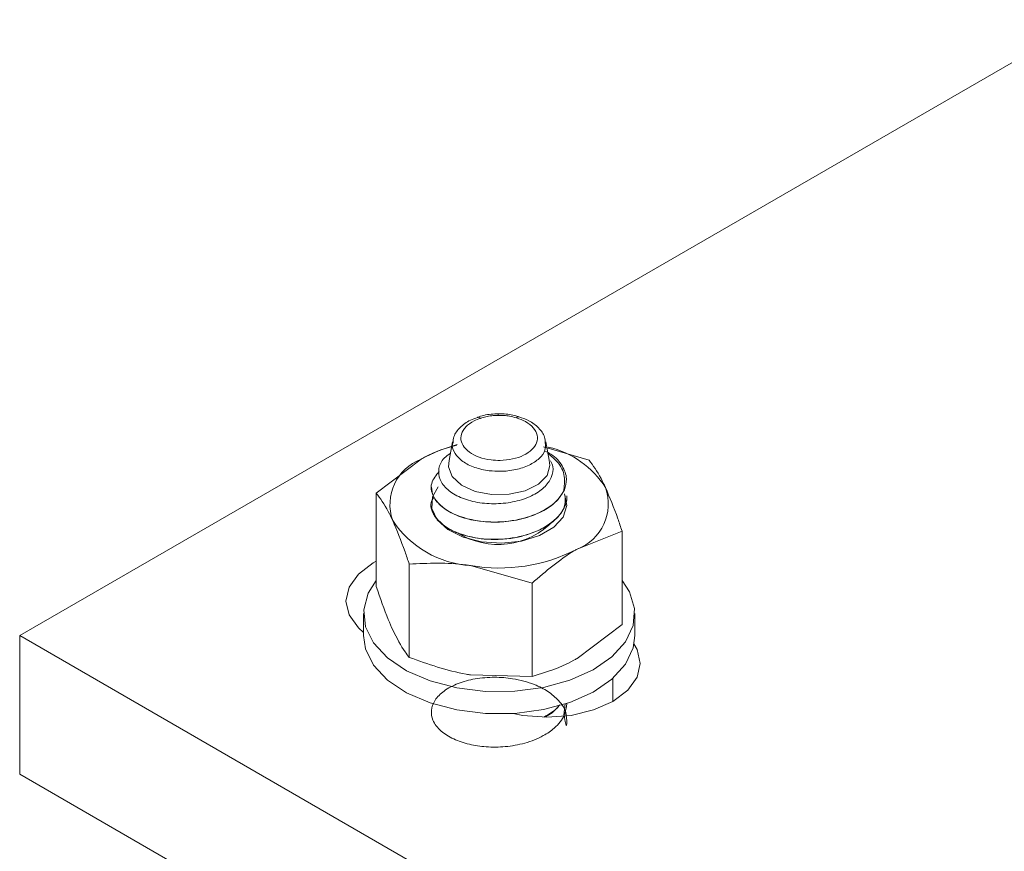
# Model space of a CAD drawing. Header units: millimetres. Extents: x 330 to 1856, y -20 to 3175.
# Tile 5 of 53: x 470 to 528, y 84 to 133. Entities that reach past the tile are written whole.
import ezdxf

# ---------------------------------------------------------------- set-up
doc = ezdxf.new("R2010")
doc.units = ezdxf.units.MM

msp = doc.modelspace()

# ---------------------------------------------------------------- linework, layer by layer
at = {"color": 7, "linetype": 'Continuous', "lineweight": 15}
for p, q in [((470.02, 96.481), (532.952, 132.811)), ((495.558, 107.922), (495.355, 106.821)), ((500.927, 107.623), (503.616, 106.831)), ((501.262, 106.824), (501.06, 107.919)), ((491.059, 104.888), (493.713, 106.894)), ((494.309, 105.243), (494.309, 105.234)), ((491.059, 99.386), (491.059, 104.888)), ((502.309, 104.724), (502.309, 104.732)), ((505.559, 102.645), (502.905, 101.587)), ((505.559, 97.143), (505.559, 102.645)), ((493.002, 95.2), (493.002, 100.703)), ((500.251, 99.581), (496.627, 100.616)), ((500.251, 94.079), (500.251, 99.581)), ((490.309, 97.79), (490.309, 96.484)), ((506.309, 96.484), (506.309, 97.79)), ((505.559, 97.143), (502.905, 95.137)), ((470.02, 96.481), (470.02, 88.315)), ((576.086, 35.25), (470.02, 96.481)), ((500.251, 94.079), (496.627, 94.166)), ((502.199, 92.489), (502.118, 91.787)), ((502.309, 92.476), (502.309, 92.484)), ((576.086, 27.085), (470.02, 88.315))]:
    msp.add_line(p, q, dxfattribs=at)
at = {"color": 8, "linetype": 'Continuous', "lineweight": 15}
msp.add_line((505.022, 93.971), (505.022, 92.603), dxfattribs=at)
at = {"color": 7, "linetype": 'Continuous', "lineweight": 15, "flags": 128}
for points in [[(501.262, 106.824), (501.309, 106.519), (501.134, 105.935), (500.627, 105.419), (499.85, 105.032), (498.891, 104.819), (497.865, 104.806), (496.89, 104.992), (496.082, 105.358), (495.535, 105.859), (495.312, 106.438), (495.355, 106.821)], [(494.715, 105.255), (494.379, 104.67), (494.334, 103.982), (494.643, 103.317), (495.277, 102.735), (496.181, 102.286), (497.274, 102.01), (498.458, 101.933), (499.63, 102.061), (500.684, 102.383), (501.527, 102.87), (502.084, 103.478), (502.306, 104.154), (502.173, 104.838), (502.173, 104.838)], [(490.309, 96.663), (490.005, 96.934), (489.456, 97.7), (489.268, 98.522), (489.456, 99.344), (490.005, 100.109), (490.879, 100.767), (491.059, 100.866)], [(491.059, 99.743), (490.586, 98.994), (490.318, 98.008), (490.424, 97.011), (490.898, 96.05), (491.719, 95.171), (492.848, 94.415), (494.233, 93.816), (495.808, 93.403), (497.5, 93.195), (499.23, 93.203), (500.917, 93.424), (502.482, 93.85)], [(502.482, 93.85), (503.851, 94.46), (504.962, 95.225), (505.761, 96.111), (506.212, 97.075), (506.294, 98.073), (506.002, 99.057), (505.559, 99.743)], [(490.309, 96.484), (490.424, 95.704), (490.898, 94.744), (491.719, 93.865), (492.848, 93.108), (494.233, 92.51), (495.808, 92.097), (497.5, 91.889), (499.23, 91.896), (500.917, 92.118), (502.482, 92.543)], [(502.482, 92.543), (503.851, 93.153), (504.962, 93.919), (505.761, 94.805), (506.212, 95.769), (506.309, 96.484)], [(506.263, 95.991), (506.445, 95.67), (506.632, 94.848), (506.445, 94.026), (505.896, 93.26), (505.021, 92.603), (503.882, 92.098), (502.556, 91.781), (501.132, 91.673), (499.709, 91.781), (499.134, 91.89)]]:
    msp.add_lwpolyline(points, dxfattribs=at)
at = {"color": 7, "linetype": 'Continuous', "lineweight": 15}
for centre, radius, start, end in [((497.587, 99.989), 7.918, 102.9162, 119.29784), ((500.004, 102.309), 5.425, 32.34963, 77.14783), ((494.725, 104.222), 2.858, 110.74208, 199.46084), ((501.893, 104.26), 2.858, 290.742, 19.46083), ((500.631, 105.822), 1.7, 330.34305, 334.49715), ((496.982, 106.539), 5.934, 213.43949, 266.56588), ((498.242, 106.408), 4.546, 237.81505, 316.30895), ((498.32, 110.449), 9.978, 260.22891, 297.35726)]:
    msp.add_arc(centre, radius, start, end, dxfattribs=at)
for points, knots in [([(497.037, 109.354), (496.892, 109.301), (496.492, 109.159), (495.99, 108.785), (495.622, 108.307), (495.596, 107.965), (495.587, 107.836)], [0, 0, 0, 0, 0.1851303, 0.5075264, 0.8138842, 1, 1, 1, 1]), ([(497.2, 109.298), (497.073, 109.25), (496.729, 109.118), (496.388, 108.865), (496.12, 108.523), (496.005, 108.145), (496.134, 107.692), (496.517, 107.291), (497.104, 106.991), (497.753, 106.84), (498.436, 106.803), (499.117, 106.878), (499.781, 107.102), (500.281, 107.441), (500.562, 107.859), (500.594, 108.312), (500.362, 108.748), (499.922, 109.108), (499.513, 109.257), (499.326, 109.326)], [0, 0, 0, 0, 0.037684, 0.10252, 0.134586, 0.199412, 0.264521, 0.329264, 0.393139, 0.456134, 0.500091, 0.562769, 0.625454, 0.688083, 0.751239, 0.815306, 0.880155, 0.945261, 1, 1, 1, 1]), ([(497.036, 109.355), (497.05, 109.361), (497.085, 109.376), (497.139, 109.348), (497.181, 109.315), (497.195, 109.303), (497.2, 109.298)], [0, 0, 0, 0, 0.29292, 0.77696, 0.915285, 1, 1, 1, 1]), ([(498.241, 109.563), (498.177, 109.563), (497.823, 109.559), (497.4, 109.489), (497.095, 109.38), (497.04, 109.36)], [0, 0, 0, 0, 0.153076, 0.847164, 1, 1, 1, 1]), ([(498.249, 109.474), (498.153, 109.471), (497.932, 109.464), (497.603, 109.415), (497.353, 109.351), (497.227, 109.307), (497.2, 109.298)], [0, 0, 0, 0, 0.261226, 0.600267, 0.914338, 1, 1, 1, 1]), ([(499.47, 109.391), (499.389, 109.417), (499.059, 109.52), (498.626, 109.574), (498.293, 109.565), (498.241, 109.564)], [0, 0, 0, 0, 0.214797, 0.877667, 1, 1, 1, 1]), ([(498.249, 109.474), (498.249, 109.48), (498.248, 109.492), (498.246, 109.53), (498.244, 109.566), (498.242, 109.561), (498.242, 109.559)], [0, 0, 0, 0, 0.094321, 0.219951, 0.773276, 1, 1, 1, 1]), ([(499.326, 109.326), (499.191, 109.364), (498.963, 109.427), (498.613, 109.468), (498.39, 109.477), (498.268, 109.475), (498.249, 109.474)], [0, 0, 0, 0, 0.401313, 0.674897, 0.948409, 1, 1, 1, 1]), ([(499.471, 109.389), (499.461, 109.393), (499.43, 109.406), (499.382, 109.377), (499.343, 109.343), (499.331, 109.331), (499.326, 109.326)], [0, 0, 0, 0, 0.256727, 0.764987, 0.911873, 1, 1, 1, 1]), ([(501.026, 107.809), (501.022, 107.94), (501.01, 108.28), (500.652, 108.756), (500.13, 109.163), (499.672, 109.316), (499.469, 109.384)], [0, 0, 0, 0, 0.177731, 0.462421, 0.761828, 1, 1, 1, 1]), ([(493.713, 106.894), (493.776, 106.93), (494.493, 107.34), (495.196, 107.553), (495.838, 107.748)], [0, 0, 0, 0, 0.087691, 1, 1, 1, 1]), ([(501.334, 106.796), (501.391, 106.683), (501.551, 106.365), (501.43, 105.803), (501.002, 105.193), (500.24, 104.695), (499.253, 104.357), (498.133, 104.226), (497.003, 104.31), (495.991, 104.604), (495.213, 105.082), (494.755, 105.682), (494.704, 106.34), (494.937, 106.89), (495.307, 107.149), (495.432, 107.236)], [0, 0, 0, 0, 0.042472, 0.119717, 0.199131, 0.278855, 0.359784, 0.441972, 0.524458, 0.609096, 0.693688, 0.780232, 0.867298, 0.955375, 1, 1, 1, 1]), ([(501.01, 107.368), (501.133, 107.307), (501.596, 107.08), (502.076, 106.504), (502.35, 105.774), (502.223, 105.3), (502.166, 105.09)], [0, 0, 0, 0, 0.11383, 0.426846, 0.745246, 1, 1, 1, 1]), ([(502.109, 104.981), (502.153, 105.278), (502.242, 105.879), (501.874, 106.678), (501.379, 107.073), (501.188, 107.226)], [0, 0, 0, 0, 0.375726, 0.7587, 1, 1, 1, 1]), ([(504.587, 105.212), (504.499, 105.395), (504.17, 106.077), (503.85, 106.512), (503.616, 106.831)], [0, 0, 0, 0, 0.268626, 1, 1, 1, 1]), ([(502.109, 104.981), (502.011, 104.827), (501.705, 104.347), (500.72, 103.672), (499.118, 103.193), (497.254, 103.141), (495.49, 103.597), (494.425, 104.477), (494.177, 105.431), (494.588, 105.946), (494.774, 106.18)], [0, 0, 0, 0, 0.060926, 0.190845, 0.322944, 0.452775, 0.60745, 0.761255, 0.89142, 1, 1, 1, 1]), ([(494.314, 105.235), (494.336, 105.057), (494.387, 104.649), (494.868, 104.084), (495.649, 103.606), (496.643, 103.285), (497.749, 103.15), (498.949, 103.201), (500.086, 103.453), (501.043, 103.889), (501.776, 104.431), (502.03, 104.86), (502.166, 105.09)], [0, 0, 0, 0, 0.086508, 0.198105, 0.297905, 0.397222, 0.503281, 0.594305, 0.708293, 0.808945, 0.897365, 1, 1, 1, 1]), ([(505.559, 102.645), (505.477, 102.893), (505.161, 103.853), (504.832, 104.633), (504.587, 105.212)], [0, 0, 0, 0, 0.257556, 1, 1, 1, 1]), ([(492.03, 103.27), (491.942, 103.453), (491.613, 104.135), (491.293, 104.57), (491.059, 104.888)], [0, 0, 0, 0, 0.268642, 1, 1, 1, 1]), ([(502.199, 104.737), (502.209, 104.473), (502.225, 104.043), (501.676, 103.33), (500.731, 102.65), (499.114, 102.173), (497.257, 102.12), (495.482, 102.577), (494.453, 103.453), (494.166, 104.234), (494.416, 104.591), (494.467, 104.664)], [0, 0, 0, 0, 0.094694, 0.154334, 0.28151, 0.410821, 0.537912, 0.689322, 0.839881, 0.967298, 1, 1, 1, 1]), ([(494.38, 103.831), (494.394, 103.786), (494.455, 103.595), (494.733, 103.209), (495.177, 102.862), (495.57, 102.663), (495.685, 102.608), (495.733, 102.589), (495.743, 102.584), (495.745, 102.583), (495.745, 102.583), (495.745, 102.583), (495.745, 102.583), (495.745, 102.583), (495.745, 102.583), (495.746, 102.583), (495.748, 102.582), (495.755, 102.579), (495.85, 102.535), (496.358, 102.35), (497.285, 102.152), (498.471, 102.143), (499.617, 102.304), (500.63, 102.645), (501.324, 103.069), (501.755, 103.445), (502.127, 103.909), (502.314, 104.374), (502.302, 104.677), (502.3, 104.724)], [0, 0, 0, 0, 0.021429, 0.091835, 0.19511, 0.219314, 0.231417, 0.234444, 0.234821, 0.234916, 0.23494, 0.234952, 0.234954, 0.234955, 0.234965, 0.235009, 0.235182, 0.23555, 0.237305, 0.267646, 0.394322, 0.489065, 0.565723, 0.687733, 0.769889, 0.808808, 0.87487, 0.980678, 1, 1, 1, 1]), ([(493.002, 100.703), (492.92, 100.95), (492.603, 101.91), (492.275, 102.69), (492.03, 103.27)], [0, 0, 0, 0, 0.257544, 1, 1, 1, 1]), ([(502.905, 101.587), (502.842, 101.551), (501.946, 101.027), (501.068, 100.278), (500.251, 99.581)], [0, 0, 0, 0, 0.070207, 1, 1, 1, 1]), ([(496.627, 100.616), (496.541, 100.629), (495.317, 100.812), (494.117, 100.755), (493.002, 100.703)], [0, 0, 0, 0, 0.0702136, 1, 1, 1, 1]), ([(492.03, 96.819), (491.942, 97.016), (491.613, 97.751), (491.293, 98.695), (491.059, 99.386)], [0, 0, 0, 0, 0.2686422, 1, 1, 1, 1]), ([(493.002, 95.2), (492.92, 95.304), (492.603, 95.709), (492.275, 96.346), (492.03, 96.819)], [0, 0, 0, 0, 0.2575451, 1, 1, 1, 1]), ([(496.627, 94.166), (496.541, 94.179), (495.317, 94.375), (494.117, 94.803), (493.002, 95.2)], [0, 0, 0, 0, 0.070214, 1, 1, 1, 1]), ([(502.905, 95.137), (502.842, 95.101), (501.946, 94.59), (501.068, 94.325), (500.251, 94.079)], [0, 0, 0, 0, 0.070207, 1, 1, 1, 1]), ([(502.15, 91.79), (502.206, 91.446), (502.302, 90.854), (502.314, 92.002), (501.919, 92.589), (501.326, 93.115), (500.813, 93.409), (500.156, 93.708), (499.218, 93.961), (498.004, 94.055), (496.888, 93.962), (495.849, 93.681), (495.025, 93.239), (494.478, 92.681), (494.263, 92.083), (494.367, 91.445), (494.813, 90.858), (495.585, 90.368), (496.51, 90.051), (497.56, 89.895), (498.691, 89.904), (499.872, 90.119), (500.864, 90.516), (501.678, 91.077), (502.213, 91.734), (502.275, 92.247), (502.303, 92.477)], [0, 0, 0, 0, 0.052368, 0.089989, 0.142688, 0.181627, 0.200469, 0.219905, 0.270979, 0.310526, 0.354332, 0.396603, 0.441305, 0.483932, 0.527267, 0.566364, 0.615255, 0.657881, 0.699512, 0.738382, 0.780236, 0.824306, 0.872191, 0.907456, 0.958578, 1, 1, 1, 1]), ([(501.863, 92.387), (501.839, 92.351), (501.651, 92.072), (501.271, 91.864), (500.941, 91.683)], [0, 0, 0, 0, 0.128299, 1, 1, 1, 1]), ([(501.02, 91.69), (501.095, 91.727), (501.474, 91.912), (501.703, 92.179), (501.886, 92.393)], [0, 0, 0, 0, 0.197565, 1, 1, 1, 1]), ([(502.192, 91.969), (502.216, 91.944), (502.267, 91.89), (502.248, 91.83), (502.238, 91.798)], [0, 0, 0, 0, 0.4765853, 1, 1, 1, 1])]:
    msp.add_open_spline(points, degree=3, knots=knots, dxfattribs=at)
at = {"color": 8, "linetype": 'Continuous', "lineweight": 15}
msp.add_open_spline([(501.036, 107.826), (501.041, 107.691), (501.053, 107.378), (500.71, 106.92), (500.108, 106.515), (499.295, 106.247), (498.465, 106.156), (497.63, 106.201), (496.839, 106.381), (496.116, 106.739), (495.674, 107.217), (495.496, 107.606), (495.563, 107.806), (495.57, 107.828)], degree=3, knots=[0, 0, 0, 0, 0.079299, 0.183025, 0.286099, 0.389388, 0.492628, 0.565022, 0.668838, 0.774015, 0.880393, 0.98715, 1, 1, 1, 1], dxfattribs=at)

doc.saveas('drawing.dxf')
